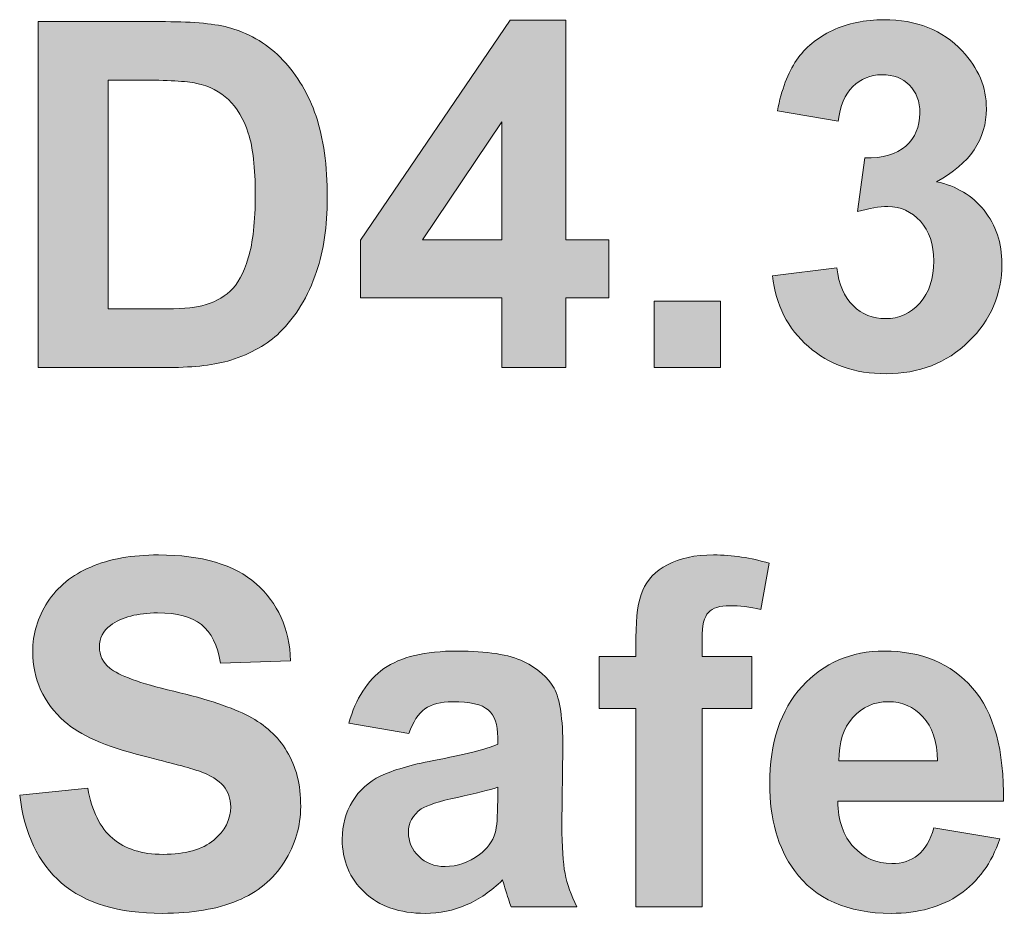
# Model space of a CAD drawing. Header units: millimetres. Extents: x 4 to 594, y -297 to -6.
# Tile 65 of 134: x 379.2 to 389.27, y -280.68 to -271.54. Entities that reach past the tile are written whole.
import ezdxf

# ---------------------------------------------------------------- set-up
doc = ezdxf.new("R2010")
doc.units = ezdxf.units.MM
doc.header["$MEASUREMENT"] = 0
doc.layers.add('Layer 1', color=7, linetype='Continuous', lineweight=0)

# ---------------------------------------------------------------- blocks, each defined once
blk = doc.blocks.new('Block_35')
at = {"layer": 'Layer 1', "true_color": 0x2c2a29, "transparency": 33554687}
h = blk.add_hatch(color=250, dxfattribs=at)
edge = h.paths.add_edge_path()
edge.add_spline(control_points=[(380.1, -272.155), (380.1, -272.155), (380.1, -274.496), (380.1, -274.496), (380.1, -274.496), (380.631, -274.496), (380.631, -274.496), (380.829, -274.496), (380.972, -274.485), (381.06, -274.463), (381.176, -274.434), (381.272, -274.384), (381.348, -274.315), (381.424, -274.246), (381.486, -274.133), (381.534, -273.974), (381.582, -273.816), (381.606, -273.6), (381.606, -273.327), (381.606, -273.053), (381.582, -272.844), (381.534, -272.698), (381.486, -272.551), (381.418, -272.438), (381.332, -272.355), (381.246, -272.274), (381.136, -272.218), (381.003, -272.189), (380.904, -272.167), (380.709, -272.155), (380.419, -272.155), (380.419, -272.155), (380.1, -272.155), (380.1, -272.155)], knot_values=[0, 0, 0, 0, 1, 1, 1, 2, 2, 2, 3, 3, 3, 4, 4, 4, 5, 5, 5, 6, 6, 6, 7, 7, 7, 8, 8, 8, 9, 9, 9, 10, 10, 10, 11, 11, 11, 11], degree=3, periodic=0)
edge = h.paths.add_edge_path()
edge.add_spline(control_points=[(379.384, -271.558), (379.384, -271.558), (380.686, -271.558), (380.686, -271.558), (380.98, -271.558), (381.204, -271.58), (381.357, -271.625), (381.564, -271.686), (381.742, -271.795), (381.889, -271.951), (382.037, -272.107), (382.149, -272.298), (382.227, -272.524), (382.303, -272.75), (382.342, -273.029), (382.342, -273.36), (382.342, -273.651), (382.306, -273.901), (382.233, -274.112), (382.145, -274.37), (382.019, -274.578), (381.855, -274.737), (381.732, -274.858), (381.565, -274.952), (381.355, -275.019), (381.198, -275.069), (380.988, -275.094), (380.724, -275.094), (380.724, -275.094), (379.384, -275.094), (379.384, -275.094), (379.384, -275.094), (379.384, -271.558), (379.384, -271.558), (379.384, -271.558), (379.384, -271.558), (379.384, -271.558)], knot_values=[0, 0, 0, 0, 1, 1, 1, 2, 2, 2, 3, 3, 3, 4, 4, 4, 5, 5, 5, 6, 6, 6, 7, 7, 7, 8, 8, 8, 9, 9, 9, 10, 10, 10, 11, 11, 11, 12, 12, 12, 12], degree=3, periodic=0)
h = blk.add_hatch(color=250, dxfattribs=at)
edge = h.paths.add_edge_path()
edge.add_spline(control_points=[(384.126, -273.79), (384.126, -273.79), (384.126, -272.583), (384.126, -272.583), (384.126, -272.583), (383.317, -273.79), (383.317, -273.79), (383.317, -273.79), (384.126, -273.79), (384.126, -273.79)], knot_values=[0, 0, 0, 0, 1, 1, 1, 2, 2, 2, 3, 3, 3, 3], degree=3, periodic=0)
edge = h.paths.add_edge_path()
edge.add_spline(control_points=[(384.126, -275.094), (384.126, -275.094), (384.126, -274.383), (384.126, -274.383), (384.126, -274.383), (382.683, -274.383), (382.683, -274.383), (382.683, -274.383), (382.683, -273.793), (382.683, -273.793), (382.683, -273.793), (384.213, -271.543), (384.213, -271.543), (384.213, -271.543), (384.782, -271.543), (384.782, -271.543), (384.782, -271.543), (384.782, -273.79), (384.782, -273.79), (384.782, -273.79), (385.222, -273.79), (385.222, -273.79), (385.222, -273.79), (385.222, -274.383), (385.222, -274.383), (385.222, -274.383), (384.782, -274.383), (384.782, -274.383), (384.782, -274.383), (384.782, -275.094), (384.782, -275.094), (384.782, -275.094), (384.126, -275.094), (384.126, -275.094), (384.126, -275.094), (384.126, -275.094), (384.126, -275.094)], knot_values=[0, 0, 0, 0, 1, 1, 1, 2, 2, 2, 3, 3, 3, 4, 4, 4, 5, 5, 5, 6, 6, 6, 7, 7, 7, 8, 8, 8, 9, 9, 9, 10, 10, 10, 11, 11, 11, 12, 12, 12, 12], degree=3, periodic=0)
h = blk.add_hatch(color=250, dxfattribs=at)
edge = h.paths.add_edge_path()
edge.add_spline(control_points=[(386.896, -274.156), (386.896, -274.156), (387.553, -274.077), (387.553, -274.077), (387.574, -274.244), (387.63, -274.373), (387.721, -274.462), (387.812, -274.551), (387.923, -274.595), (388.052, -274.595), (388.191, -274.595), (388.308, -274.542), (388.403, -274.435), (388.498, -274.329), (388.546, -274.186), (388.546, -274.005), (388.546, -273.835), (388.501, -273.699), (388.409, -273.599), (388.318, -273.5), (388.207, -273.449), (388.075, -273.449), (387.989, -273.449), (387.886, -273.467), (387.766, -273.5), (387.766, -273.5), (387.84, -272.951), (387.84, -272.951), (388.023, -272.955), (388.162, -272.915), (388.259, -272.83), (388.355, -272.746), (388.403, -272.634), (388.403, -272.493), (388.403, -272.373), (388.367, -272.279), (388.296, -272.207), (388.226, -272.136), (388.132, -272.101), (388.014, -272.101), (387.898, -272.101), (387.799, -272.141), (387.718, -272.222), (387.635, -272.303), (387.586, -272.42), (387.568, -272.575), (387.568, -272.575), (386.946, -272.469), (386.946, -272.469), (386.989, -272.253), (387.054, -272.081), (387.142, -271.952), (387.23, -271.824), (387.352, -271.722), (387.509, -271.648), (387.665, -271.575), (387.841, -271.538), (388.036, -271.538), (388.368, -271.538), (388.635, -271.644), (388.836, -271.857), (389.001, -272.032), (389.084, -272.229), (389.084, -272.449), (389.084, -272.76), (388.915, -273.01), (388.575, -273.195), (388.777, -273.239), (388.939, -273.336), (389.06, -273.487), (389.181, -273.639), (389.242, -273.821), (389.242, -274.035), (389.242, -274.346), (389.129, -274.611), (388.902, -274.83), (388.676, -275.049), (388.394, -275.158), (388.057, -275.158), (387.738, -275.158), (387.473, -275.066), (387.263, -274.881), (387.052, -274.696), (386.93, -274.455), (386.896, -274.156)], knot_values=[0, 0, 0, 0, 1, 1, 1, 2, 2, 2, 3, 3, 3, 4, 4, 4, 5, 5, 5, 6, 6, 6, 7, 7, 7, 8, 8, 8, 9, 9, 9, 10, 10, 10, 11, 11, 11, 12, 12, 12, 13, 13, 13, 14, 14, 14, 15, 15, 15, 16, 16, 16, 17, 17, 17, 18, 18, 18, 19, 19, 19, 20, 20, 20, 21, 21, 21, 22, 22, 22, 23, 23, 23, 24, 24, 24, 25, 25, 25, 26, 26, 26, 27, 27, 27, 28, 28, 28, 28], degree=3, periodic=0)
blk.add_hatch(color=250, dxfattribs=at).paths.add_polyline_path([(385.687, -275.094), (385.687, -274.417), (386.364, -274.417), (386.364, -275.094)])
h = blk.add_hatch(color=250, dxfattribs=at)
edge = h.paths.add_edge_path()
edge.add_spline(control_points=[(379.196, -279.466), (379.196, -279.466), (379.892, -279.397), (379.892, -279.397), (379.934, -279.629), (380.018, -279.8), (380.146, -279.909), (380.273, -280.019), (380.445, -280.073), (380.662, -280.073), (380.891, -280.073), (381.064, -280.025), (381.18, -279.927), (381.296, -279.83), (381.354, -279.717), (381.354, -279.587), (381.354, -279.503), (381.329, -279.432), (381.281, -279.373), (381.232, -279.314), (381.147, -279.263), (381.025, -279.22), (380.942, -279.191), (380.752, -279.14), (380.456, -279.066), (380.075, -278.97), (379.807, -278.853), (379.654, -278.714), (379.437, -278.519), (379.329, -278.281), (379.329, -278), (379.329, -277.82), (379.38, -277.651), (379.482, -277.493), (379.584, -277.336), (379.73, -277.217), (379.922, -277.135), (380.114, -277.052), (380.344, -277.011), (380.616, -277.011), (381.058, -277.011), (381.391, -277.109), (381.614, -277.306), (381.838, -277.502), (381.955, -277.764), (381.967, -278.093), (381.967, -278.093), (381.25, -278.117), (381.25, -278.117), (381.22, -277.935), (381.155, -277.804), (381.055, -277.724), (380.956, -277.644), (380.806, -277.604), (380.607, -277.604), (380.401, -277.604), (380.24, -277.647), (380.124, -277.732), (380.049, -277.787), (380.011, -277.861), (380.011, -277.953), (380.011, -278.037), (380.046, -278.108), (380.117, -278.168), (380.207, -278.244), (380.425, -278.323), (380.771, -278.405), (381.118, -278.487), (381.374, -278.573), (381.539, -278.66), (381.706, -278.748), (381.836, -278.867), (381.93, -279.02), (382.023, -279.172), (382.07, -279.359), (382.07, -279.583), (382.07, -279.785), (382.014, -279.975), (381.902, -280.152), (381.789, -280.329), (381.63, -280.461), (381.424, -280.546), (381.218, -280.633), (380.962, -280.676), (380.655, -280.676), (380.208, -280.676), (379.864, -280.573), (379.625, -280.366), (379.385, -280.16), (379.243, -279.86), (379.196, -279.466)], knot_values=[0, 0, 0, 0, 1, 1, 1, 2, 2, 2, 3, 3, 3, 4, 4, 4, 5, 5, 5, 6, 6, 6, 7, 7, 7, 8, 8, 8, 9, 9, 9, 10, 10, 10, 11, 11, 11, 12, 12, 12, 13, 13, 13, 14, 14, 14, 15, 15, 15, 16, 16, 16, 17, 17, 17, 18, 18, 18, 19, 19, 19, 20, 20, 20, 21, 21, 21, 22, 22, 22, 23, 23, 23, 24, 24, 24, 25, 25, 25, 26, 26, 26, 27, 27, 27, 28, 28, 28, 29, 29, 29, 30, 30, 30, 30], degree=3, periodic=0)
h = blk.add_hatch(color=250, dxfattribs=at)
edge = h.paths.add_edge_path()
edge.add_spline(control_points=[(385.123, -278.048), (385.123, -278.048), (385.499, -278.048), (385.499, -278.048), (385.499, -278.048), (385.499, -277.855), (385.499, -277.855), (385.499, -277.639), (385.522, -277.478), (385.568, -277.372), (385.614, -277.265), (385.699, -277.178), (385.822, -277.111), (385.946, -277.045), (386.103, -277.011), (386.292, -277.011), (386.486, -277.011), (386.676, -277.04), (386.862, -277.097), (386.862, -277.097), (386.775, -277.568), (386.775, -277.568), (386.665, -277.543), (386.559, -277.53), (386.457, -277.53), (386.356, -277.53), (386.285, -277.553), (386.241, -277.599), (386.198, -277.645), (386.175, -277.734), (386.175, -277.865), (386.175, -277.865), (386.175, -278.048), (386.175, -278.048), (386.175, -278.048), (386.684, -278.048), (386.684, -278.048), (386.684, -278.048), (386.684, -278.582), (386.684, -278.582), (386.684, -278.582), (386.175, -278.582), (386.175, -278.582), (386.175, -278.582), (386.175, -280.611), (386.175, -280.611), (386.175, -280.611), (385.499, -280.611), (385.499, -280.611), (385.499, -280.611), (385.499, -278.582), (385.499, -278.582), (385.499, -278.582), (385.123, -278.582), (385.123, -278.582), (385.123, -278.582), (385.123, -278.048), (385.123, -278.048)], knot_values=[0, 0, 0, 0, 1, 1, 1, 2, 2, 2, 3, 3, 3, 4, 4, 4, 5, 5, 5, 6, 6, 6, 7, 7, 7, 8, 8, 8, 9, 9, 9, 10, 10, 10, 11, 11, 11, 12, 12, 12, 13, 13, 13, 14, 14, 14, 15, 15, 15, 16, 16, 16, 17, 17, 17, 18, 18, 18, 19, 19, 19, 19], degree=3, periodic=0)
h = blk.add_hatch(color=250, dxfattribs=at)
edge = h.paths.add_edge_path()
edge.add_spline(control_points=[(384.085, -279.387), (383.999, -279.415), (383.861, -279.45), (383.673, -279.49), (383.485, -279.531), (383.362, -279.57), (383.304, -279.608), (383.216, -279.671), (383.172, -279.75), (383.172, -279.847), (383.172, -279.942), (383.207, -280.024), (383.278, -280.093), (383.349, -280.162), (383.438, -280.197), (383.548, -280.197), (383.67, -280.197), (383.787, -280.156), (383.898, -280.076), (383.979, -280.015), (384.033, -279.941), (384.059, -279.852), (384.076, -279.794), (384.085, -279.684), (384.085, -279.522), (384.085, -279.522), (384.085, -279.387), (384.085, -279.387)], knot_values=[0, 0, 0, 0, 1, 1, 1, 2, 2, 2, 3, 3, 3, 4, 4, 4, 5, 5, 5, 6, 6, 6, 7, 7, 7, 8, 8, 8, 9, 9, 9, 9], degree=3, periodic=0)
edge = h.paths.add_edge_path()
edge.add_spline(control_points=[(383.177, -278.838), (383.177, -278.838), (382.564, -278.73), (382.564, -278.73), (382.633, -278.48), (382.753, -278.294), (382.921, -278.174), (383.09, -278.054), (383.341, -277.994), (383.674, -277.994), (383.976, -277.994), (384.201, -278.029), (384.35, -278.101), (384.497, -278.173), (384.601, -278.263), (384.662, -278.373), (384.722, -278.484), (384.752, -278.685), (384.752, -278.98), (384.752, -278.98), (384.742, -279.77), (384.742, -279.77), (384.742, -279.995), (384.753, -280.161), (384.774, -280.268), (384.796, -280.375), (384.836, -280.49), (384.895, -280.611), (384.895, -280.611), (384.224, -280.611), (384.224, -280.611), (384.206, -280.567), (384.184, -280.501), (384.159, -280.414), (384.148, -280.374), (384.14, -280.347), (384.135, -280.335), (384.019, -280.448), (383.896, -280.533), (383.764, -280.59), (383.633, -280.647), (383.493, -280.676), (383.344, -280.676), (383.081, -280.676), (382.874, -280.604), (382.722, -280.461), (382.571, -280.318), (382.495, -280.137), (382.495, -279.918), (382.495, -279.774), (382.53, -279.645), (382.599, -279.531), (382.668, -279.419), (382.764, -279.331), (382.889, -279.271), (383.014, -279.211), (383.193, -279.159), (383.428, -279.113), (383.744, -279.054), (383.964, -278.998), (384.085, -278.947), (384.085, -278.947), (384.085, -278.879), (384.085, -278.879), (384.085, -278.747), (384.053, -278.653), (383.989, -278.596), (383.924, -278.54), (383.802, -278.512), (383.624, -278.512), (383.503, -278.512), (383.409, -278.536), (383.341, -278.585), (383.273, -278.633), (383.219, -278.717), (383.177, -278.838), (383.177, -278.838), (383.177, -278.838), (383.177, -278.838)], knot_values=[0, 0, 0, 0, 1, 1, 1, 2, 2, 2, 3, 3, 3, 4, 4, 4, 5, 5, 5, 6, 6, 6, 7, 7, 7, 8, 8, 8, 9, 9, 9, 10, 10, 10, 11, 11, 11, 12, 12, 12, 13, 13, 13, 14, 14, 14, 15, 15, 15, 16, 16, 16, 17, 17, 17, 18, 18, 18, 19, 19, 19, 20, 20, 20, 21, 21, 21, 22, 22, 22, 23, 23, 23, 24, 24, 24, 25, 25, 25, 26, 26, 26, 26], degree=3, periodic=0)
h = blk.add_hatch(color=250, dxfattribs=at)
edge = h.paths.add_edge_path()
edge.add_spline(control_points=[(388.585, -279.115), (388.58, -278.918), (388.53, -278.768), (388.434, -278.666), (388.338, -278.563), (388.221, -278.512), (388.082, -278.512), (387.935, -278.512), (387.813, -278.567), (387.717, -278.675), (387.621, -278.782), (387.574, -278.93), (387.575, -279.115), (387.575, -279.115), (388.585, -279.115), (388.585, -279.115)], knot_values=[0, 0, 0, 0, 1, 1, 1, 2, 2, 2, 3, 3, 3, 4, 4, 4, 5, 5, 5, 5], degree=3, periodic=0)
edge = h.paths.add_edge_path()
edge.add_spline(control_points=[(388.546, -279.801), (388.546, -279.801), (389.222, -279.915), (389.222, -279.915), (389.136, -280.163), (388.999, -280.351), (388.812, -280.481), (388.624, -280.611), (388.389, -280.676), (388.109, -280.676), (387.663, -280.676), (387.333, -280.53), (387.12, -280.239), (386.951, -280.005), (386.867, -279.71), (386.867, -279.354), (386.867, -278.929), (386.978, -278.596), (387.199, -278.355), (387.421, -278.114), (387.701, -277.994), (388.04, -277.994), (388.421, -277.994), (388.721, -278.12), (388.942, -278.372), (389.162, -278.624), (389.267, -279.01), (389.257, -279.53), (389.257, -279.53), (387.563, -279.53), (387.563, -279.53), (387.568, -279.731), (387.622, -279.887), (387.727, -279.999), (387.831, -280.111), (387.961, -280.167), (388.115, -280.167), (388.222, -280.167), (388.31, -280.138), (388.382, -280.081), (388.455, -280.023), (388.509, -279.93), (388.546, -279.801), (388.546, -279.801), (388.546, -279.801), (388.546, -279.801)], knot_values=[0, 0, 0, 0, 1, 1, 1, 2, 2, 2, 3, 3, 3, 4, 4, 4, 5, 5, 5, 6, 6, 6, 7, 7, 7, 8, 8, 8, 9, 9, 9, 10, 10, 10, 11, 11, 11, 12, 12, 12, 13, 13, 13, 14, 14, 14, 15, 15, 15, 15], degree=3, periodic=0)
at = {"layer": 'Layer 1'}
blk.add_lwpolyline([(385.687, -275.094), (385.687, -274.417), (386.364, -274.417), (386.364, -275.094)], close=True, dxfattribs=at)
for points, knots in [([(379.384, -271.558), (379.384, -271.558), (380.686, -271.558), (380.686, -271.558), (380.98, -271.558), (381.204, -271.58), (381.357, -271.625), (381.564, -271.686), (381.742, -271.795), (381.889, -271.951), (382.037, -272.107), (382.149, -272.298), (382.227, -272.524), (382.303, -272.75), (382.342, -273.029), (382.342, -273.36), (382.342, -273.651), (382.306, -273.901), (382.233, -274.112), (382.145, -274.37), (382.019, -274.578), (381.855, -274.737), (381.732, -274.858), (381.565, -274.952), (381.355, -275.019), (381.198, -275.069), (380.988, -275.094), (380.724, -275.094), (380.724, -275.094), (379.384, -275.094), (379.384, -275.094), (379.384, -275.094), (379.384, -271.558), (379.384, -271.558), (379.384, -271.558), (379.384, -271.558), (379.384, -271.558)], [0, 0, 0, 0, 1, 1, 1, 2, 2, 2, 3, 3, 3, 4, 4, 4, 5, 5, 5, 6, 6, 6, 7, 7, 7, 8, 8, 8, 9, 9, 9, 10, 10, 10, 11, 11, 11, 12, 12, 12, 12]), ([(384.126, -275.094), (384.126, -275.094), (384.126, -274.383), (384.126, -274.383), (384.126, -274.383), (382.683, -274.383), (382.683, -274.383), (382.683, -274.383), (382.683, -273.793), (382.683, -273.793), (382.683, -273.793), (384.213, -271.543), (384.213, -271.543), (384.213, -271.543), (384.782, -271.543), (384.782, -271.543), (384.782, -271.543), (384.782, -273.79), (384.782, -273.79), (384.782, -273.79), (385.222, -273.79), (385.222, -273.79), (385.222, -273.79), (385.222, -274.383), (385.222, -274.383), (385.222, -274.383), (384.782, -274.383), (384.782, -274.383), (384.782, -274.383), (384.782, -275.094), (384.782, -275.094), (384.782, -275.094), (384.126, -275.094), (384.126, -275.094), (384.126, -275.094), (384.126, -275.094), (384.126, -275.094)], [0, 0, 0, 0, 1, 1, 1, 2, 2, 2, 3, 3, 3, 4, 4, 4, 5, 5, 5, 6, 6, 6, 7, 7, 7, 8, 8, 8, 9, 9, 9, 10, 10, 10, 11, 11, 11, 12, 12, 12, 12]), ([(386.896, -274.156), (386.896, -274.156), (387.553, -274.077), (387.553, -274.077), (387.574, -274.244), (387.63, -274.373), (387.721, -274.462), (387.812, -274.551), (387.923, -274.595), (388.052, -274.595), (388.191, -274.595), (388.308, -274.542), (388.403, -274.435), (388.498, -274.329), (388.546, -274.186), (388.546, -274.005), (388.546, -273.835), (388.501, -273.699), (388.409, -273.599), (388.318, -273.5), (388.207, -273.449), (388.075, -273.449), (387.989, -273.449), (387.886, -273.467), (387.766, -273.5), (387.766, -273.5), (387.84, -272.951), (387.84, -272.951), (388.023, -272.955), (388.162, -272.915), (388.259, -272.83), (388.355, -272.746), (388.403, -272.634), (388.403, -272.493), (388.403, -272.373), (388.367, -272.279), (388.296, -272.207), (388.226, -272.136), (388.132, -272.101), (388.014, -272.101), (387.898, -272.101), (387.799, -272.141), (387.718, -272.222), (387.635, -272.303), (387.586, -272.42), (387.568, -272.575), (387.568, -272.575), (386.946, -272.469), (386.946, -272.469), (386.989, -272.253), (387.054, -272.081), (387.142, -271.952), (387.23, -271.824), (387.352, -271.722), (387.509, -271.648), (387.665, -271.575), (387.841, -271.538), (388.036, -271.538), (388.368, -271.538), (388.635, -271.644), (388.836, -271.857), (389.001, -272.032), (389.084, -272.229), (389.084, -272.449), (389.084, -272.76), (388.915, -273.01), (388.575, -273.195), (388.777, -273.239), (388.939, -273.336), (389.06, -273.487), (389.181, -273.639), (389.242, -273.821), (389.242, -274.035), (389.242, -274.346), (389.129, -274.611), (388.902, -274.83), (388.676, -275.049), (388.394, -275.158), (388.057, -275.158), (387.738, -275.158), (387.473, -275.066), (387.263, -274.881), (387.052, -274.696), (386.93, -274.455), (386.896, -274.156)], [0, 0, 0, 0, 1, 1, 1, 2, 2, 2, 3, 3, 3, 4, 4, 4, 5, 5, 5, 6, 6, 6, 7, 7, 7, 8, 8, 8, 9, 9, 9, 10, 10, 10, 11, 11, 11, 12, 12, 12, 13, 13, 13, 14, 14, 14, 15, 15, 15, 16, 16, 16, 17, 17, 17, 18, 18, 18, 19, 19, 19, 20, 20, 20, 21, 21, 21, 22, 22, 22, 23, 23, 23, 24, 24, 24, 25, 25, 25, 26, 26, 26, 27, 27, 27, 28, 28, 28, 28]), ([(380.1, -272.155), (380.1, -272.155), (380.1, -274.496), (380.1, -274.496), (380.1, -274.496), (380.631, -274.496), (380.631, -274.496), (380.829, -274.496), (380.972, -274.485), (381.06, -274.463), (381.176, -274.434), (381.272, -274.384), (381.348, -274.315), (381.424, -274.246), (381.486, -274.133), (381.534, -273.974), (381.582, -273.816), (381.606, -273.6), (381.606, -273.327), (381.606, -273.053), (381.582, -272.844), (381.534, -272.698), (381.486, -272.551), (381.418, -272.438), (381.332, -272.355), (381.246, -272.274), (381.136, -272.218), (381.003, -272.189), (380.904, -272.167), (380.709, -272.155), (380.419, -272.155), (380.419, -272.155), (380.1, -272.155), (380.1, -272.155)], [0, 0, 0, 0, 1, 1, 1, 2, 2, 2, 3, 3, 3, 4, 4, 4, 5, 5, 5, 6, 6, 6, 7, 7, 7, 8, 8, 8, 9, 9, 9, 10, 10, 10, 11, 11, 11, 11]), ([(384.126, -273.79), (384.126, -273.79), (384.126, -272.583), (384.126, -272.583), (384.126, -272.583), (383.317, -273.79), (383.317, -273.79), (383.317, -273.79), (384.126, -273.79), (384.126, -273.79)], [0, 0, 0, 0, 1, 1, 1, 2, 2, 2, 3, 3, 3, 3]), ([(379.196, -279.466), (379.196, -279.466), (379.892, -279.397), (379.892, -279.397), (379.934, -279.629), (380.018, -279.8), (380.146, -279.909), (380.273, -280.019), (380.445, -280.073), (380.662, -280.073), (380.891, -280.073), (381.064, -280.025), (381.18, -279.927), (381.296, -279.83), (381.354, -279.717), (381.354, -279.587), (381.354, -279.503), (381.329, -279.432), (381.281, -279.373), (381.232, -279.314), (381.147, -279.263), (381.025, -279.22), (380.942, -279.191), (380.752, -279.14), (380.456, -279.066), (380.075, -278.97), (379.807, -278.853), (379.654, -278.714), (379.437, -278.519), (379.329, -278.281), (379.329, -278), (379.329, -277.82), (379.38, -277.651), (379.482, -277.493), (379.584, -277.336), (379.73, -277.217), (379.922, -277.135), (380.114, -277.052), (380.344, -277.011), (380.616, -277.011), (381.058, -277.011), (381.391, -277.109), (381.614, -277.306), (381.838, -277.502), (381.955, -277.764), (381.967, -278.093), (381.967, -278.093), (381.25, -278.117), (381.25, -278.117), (381.22, -277.935), (381.155, -277.804), (381.055, -277.724), (380.956, -277.644), (380.806, -277.604), (380.607, -277.604), (380.401, -277.604), (380.24, -277.647), (380.124, -277.732), (380.049, -277.787), (380.011, -277.861), (380.011, -277.953), (380.011, -278.037), (380.046, -278.108), (380.117, -278.168), (380.207, -278.244), (380.425, -278.323), (380.771, -278.405), (381.118, -278.487), (381.374, -278.573), (381.539, -278.66), (381.706, -278.748), (381.836, -278.867), (381.93, -279.02), (382.023, -279.172), (382.07, -279.359), (382.07, -279.583), (382.07, -279.785), (382.014, -279.975), (381.902, -280.152), (381.789, -280.329), (381.63, -280.461), (381.424, -280.546), (381.218, -280.633), (380.962, -280.676), (380.655, -280.676), (380.208, -280.676), (379.864, -280.573), (379.625, -280.366), (379.385, -280.16), (379.243, -279.86), (379.196, -279.466)], [0, 0, 0, 0, 1, 1, 1, 2, 2, 2, 3, 3, 3, 4, 4, 4, 5, 5, 5, 6, 6, 6, 7, 7, 7, 8, 8, 8, 9, 9, 9, 10, 10, 10, 11, 11, 11, 12, 12, 12, 13, 13, 13, 14, 14, 14, 15, 15, 15, 16, 16, 16, 17, 17, 17, 18, 18, 18, 19, 19, 19, 20, 20, 20, 21, 21, 21, 22, 22, 22, 23, 23, 23, 24, 24, 24, 25, 25, 25, 26, 26, 26, 27, 27, 27, 28, 28, 28, 29, 29, 29, 30, 30, 30, 30]), ([(385.123, -278.048), (385.123, -278.048), (385.499, -278.048), (385.499, -278.048), (385.499, -278.048), (385.499, -277.855), (385.499, -277.855), (385.499, -277.639), (385.522, -277.478), (385.568, -277.372), (385.614, -277.265), (385.699, -277.178), (385.822, -277.111), (385.946, -277.045), (386.103, -277.011), (386.292, -277.011), (386.486, -277.011), (386.676, -277.04), (386.862, -277.097), (386.862, -277.097), (386.775, -277.568), (386.775, -277.568), (386.665, -277.543), (386.559, -277.53), (386.457, -277.53), (386.356, -277.53), (386.285, -277.553), (386.241, -277.599), (386.198, -277.645), (386.175, -277.734), (386.175, -277.865), (386.175, -277.865), (386.175, -278.048), (386.175, -278.048), (386.175, -278.048), (386.684, -278.048), (386.684, -278.048), (386.684, -278.048), (386.684, -278.582), (386.684, -278.582), (386.684, -278.582), (386.175, -278.582), (386.175, -278.582), (386.175, -278.582), (386.175, -280.611), (386.175, -280.611), (386.175, -280.611), (385.499, -280.611), (385.499, -280.611), (385.499, -280.611), (385.499, -278.582), (385.499, -278.582), (385.499, -278.582), (385.123, -278.582), (385.123, -278.582), (385.123, -278.582), (385.123, -278.048), (385.123, -278.048)], [0, 0, 0, 0, 1, 1, 1, 2, 2, 2, 3, 3, 3, 4, 4, 4, 5, 5, 5, 6, 6, 6, 7, 7, 7, 8, 8, 8, 9, 9, 9, 10, 10, 10, 11, 11, 11, 12, 12, 12, 13, 13, 13, 14, 14, 14, 15, 15, 15, 16, 16, 16, 17, 17, 17, 18, 18, 18, 19, 19, 19, 19]), ([(383.177, -278.838), (383.177, -278.838), (382.564, -278.73), (382.564, -278.73), (382.633, -278.48), (382.753, -278.294), (382.921, -278.174), (383.09, -278.054), (383.341, -277.994), (383.674, -277.994), (383.976, -277.994), (384.201, -278.029), (384.35, -278.101), (384.497, -278.173), (384.601, -278.263), (384.662, -278.373), (384.722, -278.484), (384.752, -278.685), (384.752, -278.98), (384.752, -278.98), (384.742, -279.77), (384.742, -279.77), (384.742, -279.995), (384.753, -280.161), (384.774, -280.268), (384.796, -280.375), (384.836, -280.49), (384.895, -280.611), (384.895, -280.611), (384.224, -280.611), (384.224, -280.611), (384.206, -280.567), (384.184, -280.501), (384.159, -280.414), (384.148, -280.374), (384.14, -280.347), (384.135, -280.335), (384.019, -280.448), (383.896, -280.533), (383.764, -280.59), (383.633, -280.647), (383.493, -280.676), (383.344, -280.676), (383.081, -280.676), (382.874, -280.604), (382.722, -280.461), (382.571, -280.318), (382.495, -280.137), (382.495, -279.918), (382.495, -279.774), (382.53, -279.645), (382.599, -279.531), (382.668, -279.419), (382.764, -279.331), (382.889, -279.271), (383.014, -279.211), (383.193, -279.159), (383.428, -279.113), (383.744, -279.054), (383.964, -278.998), (384.085, -278.947), (384.085, -278.947), (384.085, -278.879), (384.085, -278.879), (384.085, -278.747), (384.053, -278.653), (383.989, -278.596), (383.924, -278.54), (383.802, -278.512), (383.624, -278.512), (383.503, -278.512), (383.409, -278.536), (383.341, -278.585), (383.273, -278.633), (383.219, -278.717), (383.177, -278.838), (383.177, -278.838), (383.177, -278.838), (383.177, -278.838)], [0, 0, 0, 0, 1, 1, 1, 2, 2, 2, 3, 3, 3, 4, 4, 4, 5, 5, 5, 6, 6, 6, 7, 7, 7, 8, 8, 8, 9, 9, 9, 10, 10, 10, 11, 11, 11, 12, 12, 12, 13, 13, 13, 14, 14, 14, 15, 15, 15, 16, 16, 16, 17, 17, 17, 18, 18, 18, 19, 19, 19, 20, 20, 20, 21, 21, 21, 22, 22, 22, 23, 23, 23, 24, 24, 24, 25, 25, 25, 26, 26, 26, 26]), ([(388.546, -279.801), (388.546, -279.801), (389.222, -279.915), (389.222, -279.915), (389.136, -280.163), (388.999, -280.351), (388.812, -280.481), (388.624, -280.611), (388.389, -280.676), (388.109, -280.676), (387.663, -280.676), (387.333, -280.53), (387.12, -280.239), (386.951, -280.005), (386.867, -279.71), (386.867, -279.354), (386.867, -278.929), (386.978, -278.596), (387.199, -278.355), (387.421, -278.114), (387.701, -277.994), (388.04, -277.994), (388.421, -277.994), (388.721, -278.12), (388.942, -278.372), (389.162, -278.624), (389.267, -279.01), (389.257, -279.53), (389.257, -279.53), (387.563, -279.53), (387.563, -279.53), (387.568, -279.731), (387.622, -279.887), (387.727, -279.999), (387.831, -280.111), (387.961, -280.167), (388.115, -280.167), (388.222, -280.167), (388.31, -280.138), (388.382, -280.081), (388.455, -280.023), (388.509, -279.93), (388.546, -279.801), (388.546, -279.801), (388.546, -279.801), (388.546, -279.801)], [0, 0, 0, 0, 1, 1, 1, 2, 2, 2, 3, 3, 3, 4, 4, 4, 5, 5, 5, 6, 6, 6, 7, 7, 7, 8, 8, 8, 9, 9, 9, 10, 10, 10, 11, 11, 11, 12, 12, 12, 13, 13, 13, 14, 14, 14, 15, 15, 15, 15]), ([(388.585, -279.115), (388.58, -278.918), (388.53, -278.768), (388.434, -278.666), (388.338, -278.563), (388.221, -278.512), (388.082, -278.512), (387.935, -278.512), (387.813, -278.567), (387.717, -278.675), (387.621, -278.782), (387.574, -278.93), (387.575, -279.115), (387.575, -279.115), (388.585, -279.115), (388.585, -279.115)], [0, 0, 0, 0, 1, 1, 1, 2, 2, 2, 3, 3, 3, 4, 4, 4, 5, 5, 5, 5]), ([(384.085, -279.387), (383.999, -279.415), (383.861, -279.45), (383.673, -279.49), (383.485, -279.531), (383.362, -279.57), (383.304, -279.608), (383.216, -279.671), (383.172, -279.75), (383.172, -279.847), (383.172, -279.942), (383.207, -280.024), (383.278, -280.093), (383.349, -280.162), (383.438, -280.197), (383.548, -280.197), (383.67, -280.197), (383.787, -280.156), (383.898, -280.076), (383.979, -280.015), (384.033, -279.941), (384.059, -279.852), (384.076, -279.794), (384.085, -279.684), (384.085, -279.522), (384.085, -279.522), (384.085, -279.387), (384.085, -279.387)], [0, 0, 0, 0, 1, 1, 1, 2, 2, 2, 3, 3, 3, 4, 4, 4, 5, 5, 5, 6, 6, 6, 7, 7, 7, 8, 8, 8, 9, 9, 9, 9])]:
    blk.add_open_spline(points, degree=3, knots=knots, dxfattribs=at)
blk = doc.blocks.new('Block_0')
at = {"layer": 'Layer 1'}
blk.add_blockref('Block_35', (0, 0), dxfattribs=at)

msp = doc.modelspace()

# ---------------------------------------------------------------- block references
at = {"layer": 'Layer 1'}
msp.add_blockref('Block_0', (0, 0), dxfattribs=at)

doc.saveas('drawing.dxf')
